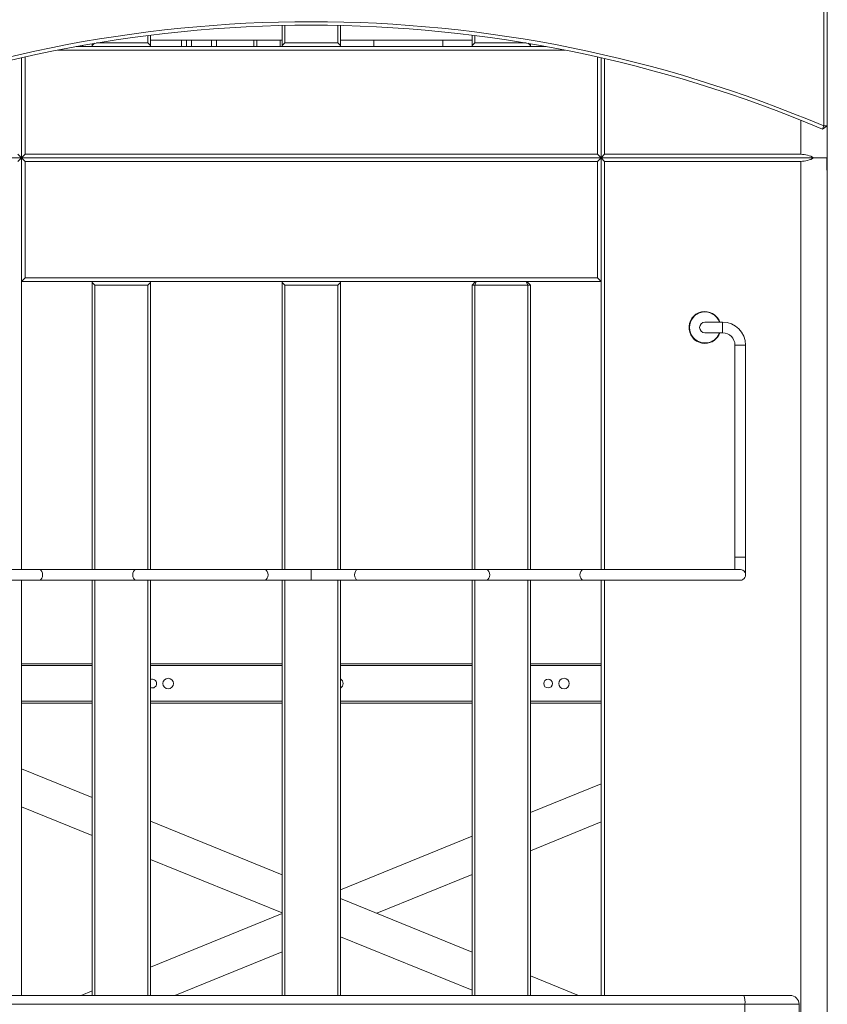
# Model space of a CAD drawing. Header units: millimetres. Extents: x 0 to 420, y 0 to 297.
# Tile 35 of 131: x 96 to 119, y 185 to 213. Entities that reach past the tile are written whole.
import ezdxf

# ---------------------------------------------------------------- set-up
doc = ezdxf.new("R2010")
doc.units = ezdxf.units.MM

msp = doc.modelspace()

# ---------------------------------------------------------------- linework, layer by layer
at = {"color": 7, "linetype": 'Continuous', "lineweight": 18}
for p, q in [((119.067, 238.783), (119.067, 210.003)), ((118.967, 210.003), (118.967, 213.308)), ((103.642, 212.844), (103.642, 212.276)), ((103.717, 212.846), (103.717, 212.351)), ((105.217, 212.846), (105.217, 212.351)), ((105.292, 212.844), (105.292, 212.276)), ((99.842, 212.563), (99.842, 212.351)), ((99.917, 212.573), (99.917, 212.276)), ((109.017, 212.573), (109.017, 212.276)), ((109.092, 212.563), (109.092, 212.351)), ((97.992, 212.282), (97.992, 212.251)), ((98.332, 212.341), (98.267, 212.276)), ((98.267, 212.33), (98.267, 212.276)), ((99.842, 212.351), (98.391, 212.351)), ((99.917, 212.276), (99.842, 212.351)), ((99.917, 212.426), (103.642, 212.426)), ((100.792, 212.426), (100.792, 212.251)), ((100.933, 212.251), (100.933, 212.426)), ((101.075, 212.251), (101.075, 212.426)), ((101.079, 212.251), (101.079, 212.426)), ((101.079, 212.251), (101.079, 212.426)), ((101.645, 212.251), (101.645, 212.426)), ((101.787, 212.426), (101.787, 212.251)), ((102.838, 212.426), (102.838, 212.251)), ((103.589, 212.426), (103.589, 212.251)), ((103.717, 212.351), (103.642, 212.276)), ((105.217, 212.351), (103.717, 212.351)), ((105.292, 212.276), (105.217, 212.351)), ((105.292, 212.426), (109.017, 212.426)), ((106.241, 212.251), (106.241, 212.426)), ((108.192, 212.251), (108.192, 212.426)), ((109.092, 212.351), (109.017, 212.276)), ((110.542, 212.351), (109.092, 212.351)), ((110.667, 212.276), (110.602, 212.341)), ((110.667, 212.33), (110.667, 212.276)), ((97.292, 212.151), (111.641, 212.151)), ((111.115, 212.251), (97.818, 212.251)), ((98.267, 212.276), (98.267, 212.251)), ((98.267, 212.251), (99.917, 212.251)), ((99.917, 212.251), (99.917, 212.276)), ((103.642, 212.276), (103.642, 212.251)), ((103.642, 212.251), (105.292, 212.251)), ((105.292, 212.251), (105.292, 212.276)), ((109.017, 212.276), (109.017, 212.251)), ((109.017, 212.251), (110.667, 212.251)), ((110.667, 212.251), (110.667, 212.276)), ((110.992, 212.274), (110.992, 212.251)), ((96.267, 209.101), (96.267, 211.933)), ((96.367, 211.956), (96.367, 209.201)), ((112.567, 209.201), (112.567, 211.956)), ((112.667, 209.101), (112.667, 211.933)), ((112.767, 211.91), (112.767, 209.201)), ((118.928, 209.911), (118.967, 210.003)), ((118.928, 209.911), (119.067, 210.003)), ((118.967, 210.003), (119.067, 210.003)), ((119.065, 209.776), (119.067, 209.776)), ((119.065, 209.576), (119.065, 209.776)), ((119.067, 209.776), (119.067, 210.003)), ((119.067, 209.776), (119.067, 209.601)), ((119.067, 209.601), (119.065, 209.603)), ((119.067, 209.576), (119.065, 209.576)), ((119.067, 209.576), (119.067, 209.601)), ((119.067, 208.751), (119.067, 209.576)), ((90.242, 209.101), (96.267, 209.101)), ((96.267, 209.101), (96.167, 209.201)), ((96.167, 209.001), (96.267, 209.101)), ((96.367, 209.201), (96.267, 209.101)), ((96.267, 209.101), (112.667, 209.101)), ((96.267, 209.101), (96.367, 209.001)), ((96.267, 205.601), (96.267, 209.101)), ((112.567, 209.201), (96.367, 209.201)), ((96.367, 209.001), (112.567, 209.001)), ((96.367, 209.001), (96.367, 205.701)), ((112.667, 209.101), (112.567, 209.201)), ((112.567, 209.001), (112.667, 209.101)), ((112.567, 205.701), (112.567, 209.001)), ((112.767, 209.201), (112.667, 209.101)), ((112.667, 209.101), (118.691, 209.101)), ((112.667, 209.101), (112.767, 209.001)), ((112.667, 205.601), (112.667, 209.101)), ((118.317, 209.201), (112.767, 209.201)), ((112.767, 209.001), (118.317, 209.001)), ((112.767, 209.001), (112.767, 197.451)), ((118.317, 209.001), (118.317, 180.201)), ((118.691, 209.101), (119.06, 209.101)), ((119.056, 209.101), (118.691, 209.101)), ((119.056, 208.751), (119.056, 209.101)), ((119.06, 209.101), (119.06, 208.751)), ((119.067, 208.751), (119.056, 208.751)), ((119.06, 208.751), (119.067, 208.751)), ((119.067, 180.776), (119.067, 208.751)), ((96.367, 205.701), (96.267, 205.601)), ((96.267, 205.601), (112.667, 205.601)), ((96.267, 197.451), (96.267, 205.601)), ((112.567, 205.701), (96.367, 205.701)), ((98.267, 205.601), (98.267, 205.576)), ((99.917, 205.601), (98.267, 205.601)), ((99.917, 205.576), (99.917, 205.601)), ((103.642, 205.601), (103.642, 205.576)), ((105.292, 205.601), (103.642, 205.601)), ((105.292, 205.576), (105.292, 205.601)), ((109.117, 205.601), (109.017, 205.501)), ((109.133, 205.601), (109.092, 205.501)), ((110.55, 205.601), (109.133, 205.601)), ((110.55, 205.601), (110.592, 205.501)), ((110.667, 205.501), (110.567, 205.601)), ((112.667, 205.601), (112.567, 205.701)), ((112.667, 197.451), (112.667, 205.601)), ((98.267, 205.576), (98.342, 205.501)), ((98.267, 205.576), (98.267, 197.451)), ((98.342, 205.501), (99.842, 205.501)), ((98.342, 205.501), (98.342, 197.451)), ((99.842, 205.501), (99.917, 205.576)), ((99.842, 205.501), (99.842, 197.451)), ((99.917, 205.576), (99.917, 197.451)), ((103.642, 205.576), (103.717, 205.501)), ((103.642, 205.576), (103.642, 197.451)), ((103.717, 205.501), (105.217, 205.501)), ((103.717, 205.501), (103.717, 197.451)), ((105.217, 205.501), (105.292, 205.576)), ((105.217, 205.501), (105.217, 197.451)), ((105.292, 205.576), (105.292, 197.451)), ((109.017, 205.501), (109.092, 205.501)), ((109.017, 205.501), (109.017, 197.451)), ((109.092, 205.501), (110.592, 205.501)), ((109.092, 205.501), (109.092, 197.451)), ((110.592, 205.501), (110.667, 205.501)), ((110.592, 205.501), (110.592, 197.451)), ((110.667, 205.501), (110.667, 197.451)), ((116.104, 204.451), (115.604, 204.451)), ((116.104, 204.451), (116.104, 204.451)), ((115.604, 204.151), (116.104, 204.151)), ((116.104, 204.151), (116.104, 204.151)), ((116.454, 203.801), (116.454, 197.801)), ((116.754, 197.801), (116.754, 203.801)), ((116.454, 197.801), (116.454, 197.446)), ((116.754, 197.324), (116.754, 197.801)), ((104.467, 197.451), (104.467, 197.151)), ((96.267, 185.401), (96.267, 197.151)), ((98.267, 197.151), (98.267, 185.401)), ((98.342, 197.151), (98.342, 185.401)), ((99.842, 197.151), (99.842, 185.401)), ((99.917, 197.151), (99.917, 185.401)), ((103.642, 197.151), (103.642, 185.401)), ((103.717, 197.151), (103.717, 185.401)), ((105.217, 197.151), (105.217, 185.401)), ((105.292, 197.151), (105.292, 185.401)), ((109.017, 197.151), (109.017, 185.401)), ((109.092, 197.151), (109.092, 185.401)), ((110.592, 197.151), (110.592, 185.401)), ((110.667, 197.151), (110.667, 185.401)), ((112.667, 185.401), (112.667, 197.151)), ((112.767, 197.151), (112.767, 185.401)), ((98.267, 194.786), (96.267, 194.786)), ((103.642, 194.786), (99.917, 194.786)), ((109.017, 194.786), (105.292, 194.786)), ((112.667, 194.786), (110.667, 194.786)), ((96.267, 193.676), (98.267, 193.676)), ((99.917, 193.676), (103.642, 193.676)), ((105.292, 193.676), (109.017, 193.676)), ((110.667, 193.676), (112.667, 193.676)), ((98.267, 191.003), (96.267, 191.817)), ((112.667, 191.39), (110.667, 190.576)), ((98.267, 189.923), (96.267, 190.737)), ((103.642, 188.815), (99.917, 190.332)), ((112.667, 190.31), (110.667, 189.496)), ((109.017, 189.904), (105.292, 188.388)), ((103.642, 187.736), (99.917, 189.252)), ((109.017, 188.825), (106.318, 187.726)), ((109.017, 186.628), (105.292, 188.144)), ((103.642, 187.717), (99.917, 186.2)), ((109.017, 185.548), (105.292, 187.064)), ((103.642, 186.637), (100.605, 185.401)), ((112.03, 185.401), (110.667, 185.956)), ((92.231, 185.401), (116.703, 185.401)), ((98.267, 185.529), (97.953, 185.401)), ((116.703, 185.401), (118.017, 185.401)), ((116.734, 185.151), (92.2, 185.151)), ((116.734, 185.151), (116.734, 184.001)), ((118.267, 185.151), (116.734, 185.151)), ((118.267, 185.151), (118.267, 184.001))]:
    msp.add_line(p, q, dxfattribs=at)
at = {"color": 8, "linetype": 'Continuous', "lineweight": 18}
for p, q in [((102.923, 212.426), (102.923, 212.251)), ((118.317, 210.164), (118.317, 209.201)), ((116.104, 204.301), (116.104, 204.451)), ((116.104, 204.301), (116.104, 204.451)), ((116.104, 204.151), (116.104, 204.301)), ((116.104, 204.151), (116.104, 204.301)), ((116.454, 203.801), (116.604, 203.801)), ((116.604, 203.801), (116.754, 203.801)), ((116.454, 197.801), (116.604, 197.801)), ((116.604, 197.801), (116.754, 197.801)), ((96.267, 194.736), (98.267, 194.736)), ((99.917, 194.736), (103.642, 194.736)), ((105.292, 194.736), (109.017, 194.736)), ((110.667, 194.736), (112.667, 194.736)), ((98.267, 193.726), (96.267, 193.726)), ((103.642, 193.726), (99.917, 193.726)), ((109.017, 193.726), (105.292, 193.726)), ((112.667, 193.726), (110.667, 193.726))]:
    msp.add_line(p, q, dxfattribs=at)
at = {"color": 8, "linetype": 'Continuous', "lineweight": 18, "flags": 128}
for points in [[(96.765, 197.451), (96.783, 197.449), (96.815, 197.431), (96.842, 197.398), (96.86, 197.352), (96.866, 197.301), (96.86, 197.25), (96.842, 197.205), (96.815, 197.171), (96.783, 197.153), (96.765, 197.151)], [(99.521, 197.451), (99.502, 197.449), (99.467, 197.431), (99.439, 197.398), (99.421, 197.352), (99.414, 197.301), (99.421, 197.25), (99.439, 197.205), (99.467, 197.171), (99.502, 197.153), (99.521, 197.151)], [(103.143, 197.451), (103.16, 197.449), (103.193, 197.431), (103.22, 197.398), (103.237, 197.352), (103.243, 197.301), (103.237, 197.25), (103.22, 197.205), (103.193, 197.171), (103.16, 197.153), (103.143, 197.151)], [(105.791, 197.451), (105.773, 197.449), (105.74, 197.431), (105.714, 197.398), (105.696, 197.352), (105.69, 197.301), (105.696, 197.25), (105.714, 197.205), (105.74, 197.171), (105.773, 197.153), (105.791, 197.151)], [(109.413, 197.451), (109.431, 197.449), (109.466, 197.431), (109.494, 197.398), (109.513, 197.352), (109.519, 197.301), (109.513, 197.25), (109.494, 197.205), (109.466, 197.171), (109.431, 197.153), (109.413, 197.151)], [(112.168, 197.451), (112.151, 197.449), (112.118, 197.431), (112.091, 197.398), (112.074, 197.352), (112.068, 197.301), (112.074, 197.25), (112.091, 197.205), (112.118, 197.171), (112.151, 197.153), (112.168, 197.151)]]:
    msp.add_lwpolyline(points, dxfattribs=at)
at = {"color": 7, "linetype": 'Continuous', "lineweight": 18}
for centre, radius in [((100.417, 194.226), 0.15), ((111.167, 194.226), 0.125), ((111.617, 194.226), 0.15)]:
    msp.add_circle(centre, radius, dxfattribs=at)
for centre, radius, start, end in [((104.467, 175.851), 37.102, 66.9949, 113.0051), ((104.467, 175.851), 37.002, 66.9949, 113.0051), ((118.317, 208.451), 0.75, 60.0736, 90), ((118.317, 209.751), 0.75, 270, 299.9264), ((115.604, 204.301), 0.45, 19.4712, 270), ((115.604, 204.301), 0.438, 20.051, 339.949), ((115.604, 204.301), 0.15, 90, 180), ((115.604, 204.301), 0.15, 180, 270), ((116.104, 203.801), 0.65, 0, 90), ((115.604, 204.301), 0.45, 270, 340.5288), ((116.104, 203.801), 0.35, 0, 90), ((116.606, 197.301), 0.15, 269.6759, 90.3241), ((99.967, 194.226), 0.125, 0, 113.5782), ((99.967, 194.226), 0.125, 246.4218, 0), ((105.217, 194.226), 0.15, 0, 60), ((105.217, 194.226), 0.15, 300, 0), ((116.207, 185.213), 0.531, 353.3416, 20.7998), ((118.017, 185.151), 0.25, 0, 90)]:
    msp.add_arc(centre, radius, start, end, dxfattribs=at)
for points, knots in [([(96.765, 197.451), (96.714, 197.451), (96.621, 197.451), (96.478, 197.451), (96.345, 197.451), (96.184, 197.451), (96.004, 197.451), (95.811, 197.451), (95.653, 197.451), (95.517, 197.451), (95.391, 197.451), (95.197, 197.451), (94.93, 197.451), (94.586, 197.451), (94.297, 197.451), (94.067, 197.451), (93.902, 197.451), (93.75, 197.451), (93.611, 197.451), (93.473, 197.451), (93.338, 197.451), (93.199, 197.451), (93.056, 197.451), (92.902, 197.451), (92.764, 197.451), (92.646, 197.451), (92.547, 197.451), (92.467, 197.451), (92.407, 197.451), (92.363, 197.451), (92.332, 197.451), (92.329, 197.451), (92.327, 197.451)], [0, 0, 0, 0, 0.033781, 0.062237, 0.087761, 0.11151, 0.153022, 0.186239, 0.212621, 0.233904, 0.254657, 0.27564, 0.329866, 0.385025, 0.444274, 0.47417, 0.503314, 0.531074, 0.556881, 0.581227, 0.610973, 0.63824, 0.670354, 0.70799, 0.751795, 0.784705, 0.820724, 0.860278, 0.892481, 0.926097, 0.960774, 1, 1, 1, 1]), ([(99.521, 197.451), (99.464, 197.451), (99.355, 197.451), (99.188, 197.451), (99.011, 197.451), (98.837, 197.451), (98.654, 197.451), (98.494, 197.451), (98.358, 197.451), (98.252, 197.451), (98.158, 197.451), (98.055, 197.451), (97.929, 197.451), (97.794, 197.451), (97.653, 197.451), (97.509, 197.451), (97.363, 197.451), (97.216, 197.451), (97.069, 197.451), (96.915, 197.451), (96.816, 197.451), (96.765, 197.451)], [0, 0, 0, 0, 0.074398, 0.142911, 0.199919, 0.271849, 0.329742, 0.389098, 0.432612, 0.465676, 0.493396, 0.525866, 0.566974, 0.618705, 0.660365, 0.708934, 0.765921, 0.814605, 0.869043, 0.932753, 1, 1, 1, 1]), ([(103.143, 197.451), (103.095, 197.451), (103.006, 197.451), (102.868, 197.451), (102.739, 197.451), (102.614, 197.451), (102.472, 197.451), (102.317, 197.451), (102.154, 197.451), (101.993, 197.451), (101.837, 197.451), (101.69, 197.451), (101.571, 197.451), (101.464, 197.451), (101.352, 197.451), (101.217, 197.451), (101.05, 197.451), (100.873, 197.451), (100.688, 197.451), (100.499, 197.451), (100.32, 197.451), (100.152, 197.451), (100.003, 197.451), (99.847, 197.451), (99.682, 197.451), (99.577, 197.451), (99.521, 197.451)], [0, 0, 0, 0, 0.048908, 0.090731, 0.129321, 0.165887, 0.199844, 0.249816, 0.29267, 0.329724, 0.375963, 0.41267, 0.441445, 0.465715, 0.493435, 0.525899, 0.567005, 0.61871, 0.66038, 0.709008, 0.765664, 0.804368, 0.847295, 0.893619, 0.942694, 1, 1, 1, 1]), ([(104.467, 197.451), (104.399, 197.451), (104.258, 197.451), (104.039, 197.451), (103.809, 197.451), (103.575, 197.451), (103.347, 197.451), (103.211, 197.451), (103.143, 197.451)], [0, 0, 0, 0, 0.138201, 0.290134, 0.455055, 0.630967, 0.813983, 1, 1, 1, 1]), ([(105.791, 197.451), (105.738, 197.451), (105.627, 197.451), (105.431, 197.451), (105.207, 197.451), (104.963, 197.451), (104.715, 197.451), (104.548, 197.451), (104.467, 197.451)], [0, 0, 0, 0, 0.143685, 0.305563, 0.479648, 0.65816, 0.833558, 1, 1, 1, 1]), ([(109.413, 197.451), (109.365, 197.451), (109.276, 197.451), (109.138, 197.451), (109.008, 197.451), (108.883, 197.451), (108.741, 197.451), (108.586, 197.451), (108.424, 197.451), (108.263, 197.451), (108.107, 197.451), (107.96, 197.451), (107.841, 197.451), (107.734, 197.451), (107.622, 197.451), (107.487, 197.451), (107.32, 197.451), (107.142, 197.451), (106.957, 197.451), (106.769, 197.451), (106.589, 197.451), (106.421, 197.451), (106.272, 197.451), (106.117, 197.451), (105.952, 197.451), (105.847, 197.451), (105.791, 197.451)], [0, 0, 0, 0, 0.048781, 0.090527, 0.129483, 0.166295, 0.200204, 0.249959, 0.292809, 0.329879, 0.376059, 0.412734, 0.441474, 0.465704, 0.493412, 0.525873, 0.567039, 0.618798, 0.660529, 0.709146, 0.765856, 0.804756, 0.847641, 0.893544, 0.942528, 1, 1, 1, 1]), ([(112.168, 197.451), (112.111, 197.451), (112.003, 197.451), (111.835, 197.451), (111.659, 197.451), (111.484, 197.451), (111.301, 197.451), (111.142, 197.451), (111.005, 197.451), (110.9, 197.451), (110.806, 197.451), (110.703, 197.451), (110.576, 197.451), (110.441, 197.451), (110.3, 197.451), (110.157, 197.451), (110.01, 197.451), (109.863, 197.451), (109.716, 197.451), (109.562, 197.451), (109.463, 197.451), (109.413, 197.451)], [0, 0, 0, 0, 0.0749524, 0.1430711, 0.199998, 0.272112, 0.3298464, 0.3891896, 0.4326564, 0.4656593, 0.4933725, 0.5258352, 0.567008, 0.6187941, 0.6604597, 0.709135, 0.7661622, 0.8146267, 0.8693032, 0.9332669, 1, 1, 1, 1]), ([(116.606, 197.451), (116.604, 197.451), (116.602, 197.451), (116.581, 197.451), (116.549, 197.451), (116.497, 197.451), (116.416, 197.451), (116.298, 197.451), (116.176, 197.451), (116.054, 197.451), (115.938, 197.451), (115.799, 197.451), (115.624, 197.451), (115.4, 197.451), (115.154, 197.451), (114.894, 197.451), (114.624, 197.451), (114.382, 197.451), (114.175, 197.451), (114.008, 197.451), (113.863, 197.451), (113.739, 197.451), (113.622, 197.451), (113.486, 197.451), (113.339, 197.451), (113.183, 197.451), (113.021, 197.451), (112.865, 197.451), (112.72, 197.451), (112.591, 197.451), (112.457, 197.451), (112.313, 197.451), (112.219, 197.451), (112.168, 197.451)], [0, 0, 0, 0, 0.031531, 0.061011, 0.08919, 0.116583, 0.166954, 0.21112, 0.249989, 0.283918, 0.313272, 0.338445, 0.382487, 0.427847, 0.474063, 0.520599, 0.567057, 0.612362, 0.641483, 0.669266, 0.694408, 0.712613, 0.730212, 0.75194, 0.780463, 0.803928, 0.831696, 0.864736, 0.887274, 0.911601, 0.937527, 0.966202, 1, 1, 1, 1]), ([(92.328, 197.151), (92.332, 197.151), (92.341, 197.151), (92.402, 197.151), (92.485, 197.151), (92.589, 197.151), (92.707, 197.151), (92.839, 197.151), (92.997, 197.151), (93.198, 197.151), (93.452, 197.151), (93.726, 197.151), (94.013, 197.151), (94.306, 197.151), (94.597, 197.151), (94.881, 197.151), (95.113, 197.151), (95.297, 197.151), (95.436, 197.151), (95.58, 197.151), (95.719, 197.151), (95.861, 197.151), (96.006, 197.151), (96.172, 197.151), (96.358, 197.151), (96.563, 197.151), (96.695, 197.151), (96.765, 197.151)], [0, 0, 0, 0, 0.055237, 0.106424, 0.151502, 0.191081, 0.235822, 0.272341, 0.306732, 0.359337, 0.412261, 0.464906, 0.516501, 0.566438, 0.615566, 0.661872, 0.706009, 0.729289, 0.752462, 0.775283, 0.80153, 0.823167, 0.848613, 0.878405, 0.913183, 0.953678, 1, 1, 1, 1]), ([(96.765, 197.151), (96.823, 197.151), (96.931, 197.151), (97.1, 197.151), (97.274, 197.151), (97.449, 197.151), (97.632, 197.151), (97.791, 197.151), (97.928, 197.151), (98.033, 197.151), (98.128, 197.151), (98.23, 197.151), (98.357, 197.151), (98.492, 197.151), (98.633, 197.151), (98.777, 197.151), (98.923, 197.151), (99.071, 197.151), (99.215, 197.151), (99.37, 197.151), (99.468, 197.151), (99.521, 197.151)], [0, 0, 0, 0, 0.076394, 0.142343, 0.200116, 0.27211, 0.329837, 0.389199, 0.432656, 0.465662, 0.493374, 0.525839, 0.567011, 0.618784, 0.660498, 0.709139, 0.765955, 0.814973, 0.869983, 0.93088, 1, 1, 1, 1]), ([(99.521, 197.151), (99.596, 197.151), (99.738, 197.151), (99.96, 197.151), (100.164, 197.151), (100.347, 197.151), (100.509, 197.151), (100.671, 197.151), (100.826, 197.151), (100.973, 197.151), (101.092, 197.151), (101.199, 197.151), (101.311, 197.151), (101.447, 197.151), (101.613, 197.151), (101.791, 197.151), (101.976, 197.151), (102.165, 197.151), (102.379, 197.151), (102.62, 197.151), (102.885, 197.151), (103.053, 197.151), (103.143, 197.151)], [0, 0, 0, 0, 0.075973, 0.142562, 0.200087, 0.249855, 0.292827, 0.329877, 0.376045, 0.412737, 0.441482, 0.465714, 0.493426, 0.525891, 0.567064, 0.618841, 0.660541, 0.709193, 0.766071, 0.832507, 0.910218, 1, 1, 1, 1]), ([(103.143, 197.151), (103.195, 197.151), (103.307, 197.151), (103.502, 197.151), (103.726, 197.151), (103.97, 197.151), (104.219, 197.151), (104.385, 197.151), (104.467, 197.151)], [0, 0, 0, 0, 0.143685, 0.305562, 0.479648, 0.658159, 0.833558, 1, 1, 1, 1]), ([(104.467, 197.151), (104.534, 197.151), (104.676, 197.151), (104.894, 197.151), (105.125, 197.151), (105.358, 197.151), (105.586, 197.151), (105.722, 197.151), (105.791, 197.151)], [0, 0, 0, 0, 0.138201, 0.290134, 0.455055, 0.630967, 0.813983, 1, 1, 1, 1]), ([(105.791, 197.151), (105.866, 197.151), (106.008, 197.151), (106.23, 197.151), (106.433, 197.151), (106.616, 197.151), (106.779, 197.151), (106.94, 197.151), (107.096, 197.151), (107.243, 197.151), (107.362, 197.151), (107.469, 197.151), (107.582, 197.151), (107.717, 197.151), (107.883, 197.151), (108.061, 197.151), (108.246, 197.151), (108.434, 197.151), (108.649, 197.151), (108.889, 197.151), (109.155, 197.151), (109.323, 197.151), (109.413, 197.151)], [0, 0, 0, 0, 0.075794, 0.142349, 0.199872, 0.249643, 0.292658, 0.329748, 0.37595, 0.412666, 0.441453, 0.465727, 0.49345, 0.525919, 0.567029, 0.618752, 0.66042, 0.709021, 0.765854, 0.832292, 0.910013, 1, 1, 1, 1]), ([(109.413, 197.151), (109.471, 197.151), (109.578, 197.151), (109.747, 197.151), (109.921, 197.151), (110.096, 197.151), (110.28, 197.151), (110.439, 197.151), (110.575, 197.151), (110.681, 197.151), (110.775, 197.151), (110.878, 197.151), (111.005, 197.151), (111.14, 197.151), (111.28, 197.151), (111.424, 197.151), (111.57, 197.151), (111.718, 197.151), (111.863, 197.151), (112.018, 197.151), (112.116, 197.151), (112.168, 197.151)], [0, 0, 0, 0, 0.076371, 0.142107, 0.199845, 0.271944, 0.329698, 0.389114, 0.432612, 0.465675, 0.493397, 0.525866, 0.566977, 0.618695, 0.660366, 0.70898, 0.765747, 0.814676, 0.869786, 0.930861, 1, 1, 1, 1]), ([(112.168, 197.151), (112.239, 197.151), (112.37, 197.151), (112.575, 197.151), (112.761, 197.151), (112.927, 197.151), (113.073, 197.151), (113.214, 197.151), (113.353, 197.151), (113.497, 197.151), (113.636, 197.151), (113.82, 197.151), (114.052, 197.151), (114.336, 197.151), (114.627, 197.151), (114.921, 197.151), (115.207, 197.151), (115.482, 197.151), (115.735, 197.151), (115.936, 197.151), (116.094, 197.151), (116.226, 197.151), (116.345, 197.151), (116.448, 197.151), (116.531, 197.151), (116.593, 197.151), (116.601, 197.151), (116.606, 197.151)], [0, 0, 0, 0, 0.046236, 0.086656, 0.12137, 0.151107, 0.176506, 0.198103, 0.224301, 0.24708, 0.27021, 0.293447, 0.337503, 0.383723, 0.43276, 0.482604, 0.534104, 0.586651, 0.639477, 0.691985, 0.726313, 0.762764, 0.807422, 0.846928, 0.891922, 0.943014, 1, 1, 1, 1])]:
    msp.add_open_spline(points, degree=3, knots=knots, dxfattribs=at)

doc.saveas('drawing.dxf')
